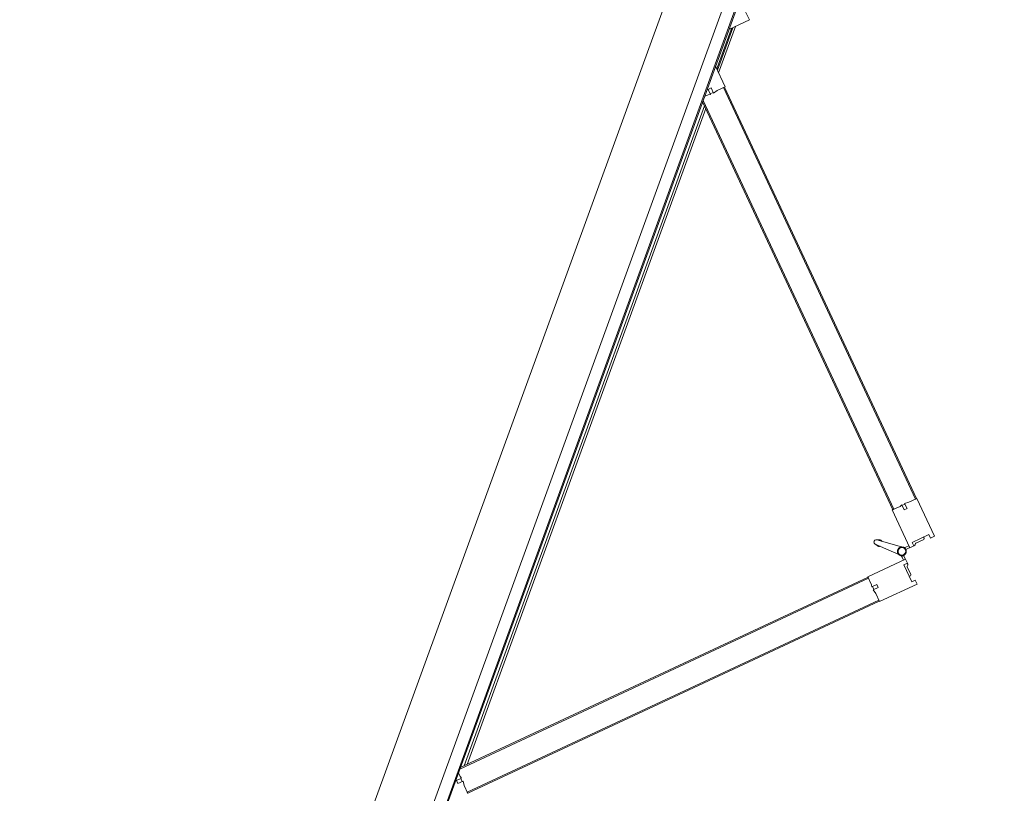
# Model space of a CAD drawing. Header units: millimetres. Extents: x 1512 to 2105, y 794 to 1149.
# Tile 15 of 256: x 1589.61 to 1591.4, y 1100.07 to 1101.49. Entities that reach past the tile are written whole.
import ezdxf

# ---------------------------------------------------------------- set-up
doc = ezdxf.new("R2010")
doc.units = ezdxf.units.MM
doc.layers.add('A-DOOR', color=31, linetype='Continuous', lineweight=9)

# ---------------------------------------------------------------- blocks, each defined once
blk = doc.blocks.new('5-panel_Bi-fold_external_door_10806 - Type 1-V1-زیرزمین')
at = {"layer": 'A-DOOR'}
for p, q in [((-0.1205, 0.6949), (-0.1742, 0.6412)), ((-0.1148, 0.6893), (-0.1205, 0.6949)), ((-0.1198, 0.6843), (-0.1148, 0.6893)), ((-0.0957, 0.6603), (-0.1198, 0.6843)), ((-0.0281, 0.6843), (-0.0521, 0.6603)), ((-0.0274, 0.6949), (-0.033, 0.6893)), ((-0.033, 0.6893), (-0.0281, 0.6843)), ((0.0264, 0.6412), (-0.0274, 0.6949)), ((-0.1103, 0.6784), (-0.112, 0.6766)), ((-0.1103, 0.6784), (-0.112, 0.6766)), ((-0.1103, 0.6784), (-0.112, 0.6766)), ((-0.097, 0.6673), (-0.1081, 0.6784)), ((-0.0909, 0.6651), (-0.0924, 0.6665)), ((-0.0554, 0.6665), (-0.0569, 0.6651)), ((-0.0397, 0.6784), (-0.0508, 0.6673)), ((-0.0358, 0.6766), (-0.0376, 0.6784)), ((-0.0358, 0.6766), (-0.0376, 0.6784)), ((-0.0358, 0.6766), (-0.0376, 0.6784)), ((-0.1389, 0.6058), (-0.0851, 0.6596)), ((-0.0908, 0.6653), (-0.0957, 0.6603)), ((-0.0851, 0.6596), (-0.0908, 0.6653)), ((-0.0879, 0.6568), (-0.0837, 0.6525)), ((-0.0797, 0.6539), (-0.0853, 0.6594)), ((-0.0625, 0.6594), (-0.0681, 0.6539)), ((-0.0674, 0.6531), (-0.0676, 0.6533)), ((-0.0674, 0.6531), (-0.0676, 0.6533)), ((-0.0674, 0.6531), (-0.0676, 0.6533)), ((-0.0674, 0.6531), (-0.0676, 0.6533)), ((-0.0674, 0.6531), (-0.0676, 0.6533)), ((-0.0674, 0.6531), (-0.0676, 0.6533)), ((-0.0674, 0.6531), (-0.0676, 0.6533)), ((-0.0674, 0.6531), (-0.0676, 0.6533)), ((-0.0674, 0.6531), (-0.0676, 0.6533)), ((-0.0642, 0.6525), (-0.0599, 0.6568)), ((-0.0571, 0.6653), (-0.0627, 0.6596)), ((-0.0627, 0.6596), (-0.009, 0.6058)), ((-0.0521, 0.6603), (-0.0571, 0.6653)), ((-0.7598, 0.0542), (-0.1735, 0.6405)), ((-0.7584, 0.0527), (-0.1721, 0.6391)), ((-0.1742, 0.6412), (-0.1627, 0.6297)), ((-0.1735, 0.6405), (-0.1721, 0.6391)), ((-0.1627, 0.6297), (-0.158, 0.6231)), ((-0.158, 0.6231), (-0.1507, 0.6304)), ((-0.1507, 0.6304), (-0.1464, 0.6262)), ((-0.0812, 0.645), (-0.0779, 0.598)), ((-0.0699, 0.598), (-0.0666, 0.645)), ((-0.0014, 0.6262), (0.0029, 0.6304)), ((0.0029, 0.6304), (0.0102, 0.6231)), ((0.0102, 0.6231), (0.0148, 0.6297)), ((0.0148, 0.6297), (0.0264, 0.6412)), ((0.0243, 0.6391), (0.0257, 0.6405)), ((0.0243, 0.6391), (0.6106, 0.0527)), ((0.0257, 0.6405), (0.612, 0.0542)), ((-0.1571, 0.6241), (-0.1528, 0.6198)), ((-0.1464, 0.6262), (-0.1536, 0.6191)), ((-0.1536, 0.6191), (-0.15, 0.617)), ((-0.15, 0.617), (-0.1389, 0.6058)), ((-0.009, 0.6058), (0.0022, 0.617)), ((0.0057, 0.6191), (-0.0014, 0.6262)), ((0.0022, 0.617), (0.0057, 0.6191)), ((0.005, 0.6198), (0.0092, 0.6241)), ((-0.7235, 0.0255), (-0.141, 0.608)), ((-0.7207, 0.0255), (-0.1396, 0.6066)), ((-0.141, 0.608), (-0.1396, 0.6066)), ((-0.0796, 0.6023), (-0.0777, 0.597)), ((-0.0796, 0.6023), (-0.0779, 0.598)), ((-0.0777, 0.597), (-0.0796, 0.6023)), ((-0.0777, 0.597), (-0.0778, 0.5974)), ((-0.0701, 0.597), (-0.0683, 0.6023)), ((-0.0683, 0.6023), (-0.0701, 0.597)), ((-0.0701, 0.597), (-0.07, 0.5974)), ((-0.0683, 0.6023), (-0.0699, 0.598)), ((-0.0083, 0.6066), (-0.0069, 0.608)), ((-0.0083, 0.6066), (0.5728, 0.0255)), ((-0.0069, 0.608), (0.5757, 0.0255)), ((-0.8905, 0.0549), (-0.902, 0.0433)), ((-0.861, 0.0255), (-0.8905, 0.0549)), ((-0.7605, 0.0549), (-0.7899, 0.0255)), ((-0.749, 0.0433), (-0.7605, 0.0549)), ((-0.7584, 0.0527), (-0.7598, 0.0542)), ((0.6127, 0.0549), (0.6012, 0.0433)), ((0.612, 0.0542), (0.6106, 0.0527)), ((-0.7498, 0.0314), (-0.7424, 0.0387)), ((-0.7424, 0.0387), (-0.749, 0.0433)), ((-0.7391, 0.0335), (-0.7434, 0.0377)), ((0.5956, 0.0377), (0.5913, 0.0335)), ((0.6012, 0.0433), (0.5946, 0.0387)), ((0.5946, 0.0387), (0.6019, 0.0314)), ((2.581, 0.0259), (-2.331, 0.0259)), ((2.581, 0.0237), (-2.331, 0.0237)), ((-0.7803, 0.0351), (-0.8707, 0.0351)), ((-0.8667, 0.0311), (-0.7843, 0.0311)), ((-0.788, 0.0296), (-0.863, 0.0296)), ((-0.7455, 0.0271), (-0.7498, 0.0314)), ((-0.7384, 0.0342), (-0.7455, 0.0271)), ((-0.7363, 0.0307), (-0.7384, 0.0342)), ((-0.7311, 0.0255), (-0.7363, 0.0307)), ((-0.715, 0.0311), (0.5672, 0.0311)), ((0.5632, 0.0351), (-0.711, 0.0351)), ((0.5885, 0.0307), (0.5833, 0.0255)), ((0.5906, 0.0342), (0.5885, 0.0307)), ((0.5977, 0.0271), (0.5906, 0.0342)), ((0.6019, 0.0314), (0.5977, 0.0271)), ((-2.331, 0.0016), (2.581, 0.0016)), ((-2.331, -0.1), (2.581, -0.1))]:
    blk.add_line(p, q, dxfattribs=at)
at = {"layer": 'A-DOOR', "flags": 128}
for points in [[(-0.0739, 0.6563), (-0.0742, 0.6563), (-0.0746, 0.6563), (-0.0749, 0.6563), (-0.0752, 0.6562), (-0.0755, 0.6562), (-0.0758, 0.6561), (-0.0761, 0.656), (-0.0764, 0.6559), (-0.0767, 0.6558), (-0.077, 0.6557), (-0.0773, 0.6556), (-0.0776, 0.6554), (-0.0779, 0.6553), (-0.0782, 0.6551), (-0.0784, 0.6549), (-0.0787, 0.6548), (-0.0789, 0.6546), (-0.0792, 0.6544), (-0.0794, 0.6541), (-0.0797, 0.6539), (-0.0799, 0.6537), (-0.0801, 0.6534), (-0.0803, 0.6532), (-0.0805, 0.6529), (-0.0806, 0.6527), (-0.0808, 0.6524), (-0.081, 0.6521), (-0.0811, 0.6518), (-0.0812, 0.6515), (-0.0814, 0.6512), (-0.0815, 0.6509), (-0.0816, 0.6506), (-0.0817, 0.6503), (-0.0817, 0.65), (-0.0818, 0.6497), (-0.0818, 0.6494), (-0.0819, 0.6491), (-0.0819, 0.6487), (-0.0819, 0.6484), (-0.0819, 0.6481), (-0.0819, 0.6478), (-0.0819, 0.6475), (-0.0818, 0.6472), (-0.0818, 0.6468), (-0.0817, 0.6465), (-0.0816, 0.6462), (-0.0815, 0.6459), (-0.0814, 0.6456), (-0.0813, 0.6453), (-0.0812, 0.645), (-0.0811, 0.6447), (-0.0809, 0.6444), (-0.0807, 0.6442), (-0.0806, 0.6439), (-0.0804, 0.6436), (-0.0802, 0.6434), (-0.08, 0.6431), (-0.0798, 0.6429), (-0.0796, 0.6427), (-0.0793, 0.6424), (-0.0791, 0.6422), (-0.0788, 0.642), (-0.0786, 0.6418), (-0.0783, 0.6417), (-0.078, 0.6415), (-0.0778, 0.6413), (-0.0775, 0.6412), (-0.0772, 0.641)], [(-0.0739, 0.6563), (-0.0742, 0.6563), (-0.0746, 0.6563), (-0.0749, 0.6563), (-0.0752, 0.6562), (-0.0755, 0.6562), (-0.0758, 0.6561), (-0.0761, 0.656), (-0.0764, 0.6559), (-0.0767, 0.6558), (-0.077, 0.6557), (-0.0773, 0.6556), (-0.0776, 0.6554), (-0.0779, 0.6553), (-0.0782, 0.6551), (-0.0784, 0.6549), (-0.0787, 0.6548), (-0.0789, 0.6546), (-0.0792, 0.6544), (-0.0794, 0.6541), (-0.0797, 0.6539), (-0.0799, 0.6537), (-0.0801, 0.6534), (-0.0803, 0.6532), (-0.0805, 0.6529), (-0.0806, 0.6527), (-0.0808, 0.6524), (-0.081, 0.6521), (-0.0811, 0.6518), (-0.0812, 0.6515), (-0.0814, 0.6512), (-0.0815, 0.6509), (-0.0816, 0.6506), (-0.0817, 0.6503), (-0.0817, 0.65), (-0.0818, 0.6497), (-0.0818, 0.6494), (-0.0819, 0.6491), (-0.0819, 0.6487), (-0.0819, 0.6484), (-0.0819, 0.6481), (-0.0819, 0.6478), (-0.0819, 0.6475), (-0.0818, 0.6472), (-0.0818, 0.6468), (-0.0817, 0.6465), (-0.0816, 0.6462), (-0.0815, 0.6459), (-0.0814, 0.6456), (-0.0813, 0.6453), (-0.0812, 0.645), (-0.0811, 0.6447), (-0.0809, 0.6444), (-0.0807, 0.6442), (-0.0806, 0.6439), (-0.0804, 0.6436), (-0.0802, 0.6434), (-0.08, 0.6431), (-0.0798, 0.6429), (-0.0796, 0.6427), (-0.0793, 0.6424), (-0.0791, 0.6422), (-0.0788, 0.642), (-0.0786, 0.6418), (-0.0783, 0.6417), (-0.078, 0.6415), (-0.0778, 0.6413), (-0.0775, 0.6412), (-0.0772, 0.641), (-0.0769, 0.6409), (-0.0766, 0.6408), (-0.0763, 0.6407), (-0.076, 0.6406), (-0.0757, 0.6405), (-0.0754, 0.6405), (-0.075, 0.6404), (-0.0747, 0.6404), (-0.0744, 0.6404), (-0.0741, 0.6403), (-0.0739, 0.6403)], [(-0.0739, 0.6563), (-0.0742, 0.6563), (-0.0746, 0.6563), (-0.0749, 0.6563), (-0.0752, 0.6562), (-0.0755, 0.6562), (-0.0758, 0.6561), (-0.0761, 0.656), (-0.0764, 0.6559), (-0.0767, 0.6558), (-0.077, 0.6557), (-0.0773, 0.6556), (-0.0776, 0.6554), (-0.0779, 0.6553), (-0.0782, 0.6551), (-0.0784, 0.6549), (-0.0787, 0.6548), (-0.0789, 0.6546), (-0.0792, 0.6544), (-0.0794, 0.6541), (-0.0797, 0.6539), (-0.0799, 0.6537), (-0.0801, 0.6534), (-0.0803, 0.6532), (-0.0805, 0.6529), (-0.0806, 0.6527), (-0.0808, 0.6524), (-0.081, 0.6521), (-0.0811, 0.6518), (-0.0812, 0.6515), (-0.0814, 0.6512), (-0.0815, 0.6509), (-0.0816, 0.6506), (-0.0817, 0.6503), (-0.0817, 0.65), (-0.0818, 0.6497), (-0.0818, 0.6494), (-0.0819, 0.6491), (-0.0819, 0.6487), (-0.0819, 0.6484), (-0.0819, 0.6481), (-0.0819, 0.6478), (-0.0819, 0.6475), (-0.0818, 0.6472), (-0.0818, 0.6468), (-0.0817, 0.6465), (-0.0816, 0.6462), (-0.0815, 0.6459), (-0.0814, 0.6456), (-0.0813, 0.6453), (-0.0812, 0.645), (-0.0811, 0.6447), (-0.0809, 0.6444), (-0.0807, 0.6442), (-0.0806, 0.6439), (-0.0804, 0.6436), (-0.0802, 0.6434), (-0.08, 0.6431), (-0.0798, 0.6429), (-0.0796, 0.6427), (-0.0793, 0.6424), (-0.0791, 0.6422), (-0.0788, 0.642), (-0.0786, 0.6418), (-0.0783, 0.6417), (-0.078, 0.6415), (-0.0778, 0.6413), (-0.0775, 0.6412), (-0.0772, 0.641)], [(-0.0739, 0.6563), (-0.0742, 0.6563), (-0.0746, 0.6563), (-0.0749, 0.6563), (-0.0752, 0.6562), (-0.0755, 0.6562), (-0.0758, 0.6561), (-0.0761, 0.656), (-0.0764, 0.6559), (-0.0767, 0.6558), (-0.077, 0.6557), (-0.0773, 0.6556), (-0.0776, 0.6554), (-0.0779, 0.6553), (-0.0782, 0.6551), (-0.0784, 0.6549), (-0.0787, 0.6548), (-0.0789, 0.6546), (-0.0792, 0.6544), (-0.0794, 0.6541), (-0.0797, 0.6539), (-0.0799, 0.6537), (-0.0801, 0.6534), (-0.0803, 0.6532), (-0.0805, 0.6529), (-0.0806, 0.6527), (-0.0808, 0.6524), (-0.081, 0.6521), (-0.0811, 0.6518), (-0.0812, 0.6515), (-0.0814, 0.6512), (-0.0815, 0.6509), (-0.0816, 0.6506), (-0.0817, 0.6503), (-0.0817, 0.65), (-0.0818, 0.6497), (-0.0818, 0.6494), (-0.0819, 0.6491), (-0.0819, 0.6487), (-0.0819, 0.6484), (-0.0819, 0.6481), (-0.0819, 0.6478), (-0.0819, 0.6475), (-0.0818, 0.6472), (-0.0818, 0.6468), (-0.0817, 0.6465), (-0.0816, 0.6462), (-0.0815, 0.6459), (-0.0814, 0.6456), (-0.0813, 0.6453), (-0.0812, 0.645), (-0.0811, 0.6447), (-0.0809, 0.6444), (-0.0807, 0.6442), (-0.0806, 0.6439), (-0.0804, 0.6436), (-0.0802, 0.6434), (-0.08, 0.6431), (-0.0798, 0.6429), (-0.0796, 0.6427), (-0.0793, 0.6424), (-0.0791, 0.6422), (-0.0788, 0.642), (-0.0786, 0.6418), (-0.0783, 0.6417), (-0.078, 0.6415), (-0.0778, 0.6413), (-0.0775, 0.6412), (-0.0772, 0.641)], [(-0.0739, 0.6563), (-0.0742, 0.6563), (-0.0746, 0.6563), (-0.0749, 0.6563), (-0.0752, 0.6562), (-0.0755, 0.6562), (-0.0758, 0.6561), (-0.0761, 0.656), (-0.0764, 0.6559), (-0.0767, 0.6558), (-0.077, 0.6557), (-0.0773, 0.6556), (-0.0776, 0.6554), (-0.0779, 0.6553), (-0.0782, 0.6551), (-0.0784, 0.6549), (-0.0787, 0.6548), (-0.0789, 0.6546), (-0.0792, 0.6544), (-0.0794, 0.6541), (-0.0797, 0.6539), (-0.0799, 0.6537), (-0.0801, 0.6534), (-0.0803, 0.6532), (-0.0805, 0.6529), (-0.0806, 0.6527), (-0.0808, 0.6524), (-0.081, 0.6521), (-0.0811, 0.6518), (-0.0812, 0.6515), (-0.0814, 0.6512), (-0.0815, 0.6509), (-0.0816, 0.6506), (-0.0817, 0.6503), (-0.0817, 0.65), (-0.0818, 0.6497), (-0.0818, 0.6494), (-0.0819, 0.6491), (-0.0819, 0.6487), (-0.0819, 0.6484), (-0.0819, 0.6481), (-0.0819, 0.6478), (-0.0819, 0.6475), (-0.0818, 0.6472), (-0.0818, 0.6468), (-0.0817, 0.6465), (-0.0816, 0.6462), (-0.0815, 0.6459), (-0.0814, 0.6456), (-0.0813, 0.6453), (-0.0812, 0.645), (-0.0811, 0.6447), (-0.0809, 0.6444), (-0.0807, 0.6442), (-0.0806, 0.6439), (-0.0804, 0.6436), (-0.0802, 0.6434), (-0.08, 0.6431), (-0.0798, 0.6429), (-0.0796, 0.6427), (-0.0793, 0.6424), (-0.0791, 0.6422), (-0.0788, 0.642), (-0.0786, 0.6418), (-0.0783, 0.6417), (-0.078, 0.6415), (-0.0778, 0.6413), (-0.0775, 0.6412), (-0.0772, 0.641)], [(-0.0808, 0.6524), (-0.081, 0.6521), (-0.0811, 0.6518), (-0.0812, 0.6515), (-0.0814, 0.6512), (-0.0815, 0.6509), (-0.0816, 0.6506), (-0.0817, 0.6503), (-0.0817, 0.65), (-0.0818, 0.6497), (-0.0818, 0.6494), (-0.0819, 0.6491), (-0.0819, 0.6487), (-0.0819, 0.6484), (-0.0819, 0.6481), (-0.0819, 0.6478), (-0.0819, 0.6475), (-0.0818, 0.6472), (-0.0818, 0.6468), (-0.0817, 0.6465), (-0.0816, 0.6462), (-0.0815, 0.6459), (-0.0814, 0.6456), (-0.0813, 0.6453)], [(-0.081, 0.6521), (-0.0811, 0.6518), (-0.0812, 0.6515), (-0.0814, 0.6512), (-0.0815, 0.6509), (-0.0816, 0.6506), (-0.0817, 0.6503), (-0.0817, 0.65), (-0.0818, 0.6497), (-0.0818, 0.6494), (-0.0819, 0.6491), (-0.0819, 0.6487), (-0.0819, 0.6484), (-0.0819, 0.6481), (-0.0819, 0.6478), (-0.0819, 0.6475), (-0.0818, 0.6472), (-0.0818, 0.6468), (-0.0817, 0.6465), (-0.0816, 0.6462), (-0.0815, 0.6459), (-0.0814, 0.6456), (-0.0813, 0.6453)], [(-0.081, 0.6521), (-0.0811, 0.6518), (-0.0812, 0.6515), (-0.0814, 0.6512), (-0.0815, 0.6509), (-0.0816, 0.6506), (-0.0817, 0.6503), (-0.0817, 0.65), (-0.0818, 0.6497), (-0.0818, 0.6494), (-0.0819, 0.6491), (-0.0819, 0.6487), (-0.0819, 0.6484), (-0.0819, 0.6481), (-0.0819, 0.6478), (-0.0819, 0.6475), (-0.0818, 0.6472), (-0.0818, 0.6468), (-0.0817, 0.6465), (-0.0816, 0.6462), (-0.0815, 0.6459), (-0.0814, 0.6456), (-0.0813, 0.6453)], [(-0.081, 0.6521), (-0.0811, 0.6518), (-0.0812, 0.6515), (-0.0814, 0.6512), (-0.0815, 0.6509), (-0.0816, 0.6506), (-0.0817, 0.6503), (-0.0817, 0.65), (-0.0818, 0.6497), (-0.0818, 0.6494), (-0.0819, 0.6491), (-0.0819, 0.6487), (-0.0819, 0.6484), (-0.0819, 0.6481), (-0.0819, 0.6478), (-0.0819, 0.6475), (-0.0818, 0.6472), (-0.0818, 0.6468), (-0.0817, 0.6465), (-0.0816, 0.6462), (-0.0815, 0.6459), (-0.0814, 0.6456), (-0.0813, 0.6453)], [(-0.081, 0.6521), (-0.0811, 0.6518), (-0.0812, 0.6515), (-0.0814, 0.6512), (-0.0815, 0.6509), (-0.0816, 0.6506), (-0.0817, 0.6503), (-0.0817, 0.65), (-0.0818, 0.6497), (-0.0818, 0.6494), (-0.0819, 0.6491), (-0.0819, 0.6487), (-0.0819, 0.6484), (-0.0819, 0.6481), (-0.0819, 0.6478), (-0.0819, 0.6475), (-0.0818, 0.6472), (-0.0818, 0.6468), (-0.0817, 0.6465), (-0.0816, 0.6462), (-0.0815, 0.6459), (-0.0814, 0.6456), (-0.0813, 0.6453)], [(-0.081, 0.6521), (-0.0811, 0.6518), (-0.0812, 0.6515), (-0.0814, 0.6512), (-0.0815, 0.6509), (-0.0816, 0.6506), (-0.0817, 0.6503), (-0.0817, 0.65), (-0.0818, 0.6497), (-0.0818, 0.6494), (-0.0819, 0.6491), (-0.0819, 0.6487), (-0.0819, 0.6484), (-0.0819, 0.6481), (-0.0819, 0.6478), (-0.0819, 0.6475), (-0.0818, 0.6472), (-0.0818, 0.6468), (-0.0817, 0.6465), (-0.0816, 0.6462), (-0.0815, 0.6459), (-0.0814, 0.6456), (-0.0813, 0.6453)], [(-0.081, 0.6521), (-0.0811, 0.6518), (-0.0812, 0.6515), (-0.0814, 0.6512), (-0.0815, 0.6509), (-0.0816, 0.6506), (-0.0817, 0.6503), (-0.0817, 0.65), (-0.0818, 0.6497), (-0.0818, 0.6494), (-0.0819, 0.6491), (-0.0819, 0.6487), (-0.0819, 0.6484), (-0.0819, 0.6481), (-0.0819, 0.6478), (-0.0819, 0.6475), (-0.0818, 0.6472), (-0.0818, 0.6468), (-0.0817, 0.6465), (-0.0816, 0.6462), (-0.0815, 0.6459), (-0.0814, 0.6456), (-0.0813, 0.6453)], [(-0.081, 0.6521), (-0.0811, 0.6518), (-0.0812, 0.6515), (-0.0814, 0.6512), (-0.0815, 0.6509), (-0.0816, 0.6506), (-0.0817, 0.6503), (-0.0817, 0.65), (-0.0818, 0.6497), (-0.0818, 0.6494), (-0.0819, 0.6491), (-0.0819, 0.6487), (-0.0819, 0.6484), (-0.0819, 0.6481), (-0.0819, 0.6478), (-0.0819, 0.6475), (-0.0818, 0.6472), (-0.0818, 0.6468), (-0.0817, 0.6465), (-0.0816, 0.6462), (-0.0815, 0.6459), (-0.0814, 0.6456), (-0.0813, 0.6453)], [(-0.081, 0.6521), (-0.0811, 0.6518), (-0.0812, 0.6515), (-0.0814, 0.6512), (-0.0815, 0.6509), (-0.0816, 0.6506), (-0.0817, 0.6503), (-0.0817, 0.65), (-0.0818, 0.6497), (-0.0818, 0.6494), (-0.0819, 0.6491), (-0.0819, 0.6487), (-0.0819, 0.6484), (-0.0819, 0.6481), (-0.0819, 0.6478), (-0.0819, 0.6475), (-0.0818, 0.6472), (-0.0818, 0.6468), (-0.0817, 0.6465), (-0.0816, 0.6462), (-0.0815, 0.6459), (-0.0814, 0.6456), (-0.0813, 0.6453)], [(-0.0742, 0.6563), (-0.0746, 0.6563), (-0.0749, 0.6563), (-0.0752, 0.6562), (-0.0755, 0.6562), (-0.0758, 0.6561), (-0.0761, 0.656), (-0.0764, 0.6559), (-0.0767, 0.6558), (-0.077, 0.6557), (-0.0773, 0.6556), (-0.0776, 0.6554), (-0.0779, 0.6553), (-0.0782, 0.6551), (-0.0784, 0.6549), (-0.0787, 0.6548), (-0.0789, 0.6546), (-0.0792, 0.6544), (-0.0794, 0.6541), (-0.0797, 0.6539), (-0.0799, 0.6537), (-0.0801, 0.6534), (-0.0803, 0.6532), (-0.0805, 0.6529)], [(-0.0742, 0.6563), (-0.0746, 0.6563), (-0.0749, 0.6563), (-0.0752, 0.6562), (-0.0755, 0.6562), (-0.0758, 0.6561), (-0.0761, 0.656), (-0.0764, 0.6559), (-0.0767, 0.6558), (-0.077, 0.6557), (-0.0773, 0.6556), (-0.0776, 0.6554), (-0.0779, 0.6553), (-0.0782, 0.6551), (-0.0784, 0.6549), (-0.0787, 0.6548), (-0.0789, 0.6546), (-0.0792, 0.6544), (-0.0794, 0.6541), (-0.0797, 0.6539), (-0.0799, 0.6537), (-0.0801, 0.6534), (-0.0803, 0.6532), (-0.0805, 0.6529)], [(-0.0742, 0.6563), (-0.0746, 0.6563), (-0.0749, 0.6563), (-0.0752, 0.6562), (-0.0755, 0.6562), (-0.0758, 0.6561), (-0.0761, 0.656), (-0.0764, 0.6559), (-0.0767, 0.6558), (-0.077, 0.6557), (-0.0773, 0.6556), (-0.0776, 0.6554), (-0.0779, 0.6553), (-0.0782, 0.6551), (-0.0784, 0.6549), (-0.0787, 0.6548), (-0.0789, 0.6546), (-0.0792, 0.6544), (-0.0794, 0.6541), (-0.0797, 0.6539), (-0.0799, 0.6537), (-0.0801, 0.6534), (-0.0803, 0.6532), (-0.0805, 0.6529)], [(-0.0742, 0.6563), (-0.0746, 0.6563), (-0.0749, 0.6563), (-0.0752, 0.6562), (-0.0755, 0.6562), (-0.0758, 0.6561), (-0.0761, 0.656), (-0.0764, 0.6559), (-0.0767, 0.6558), (-0.077, 0.6557), (-0.0773, 0.6556), (-0.0776, 0.6554), (-0.0779, 0.6553), (-0.0782, 0.6551), (-0.0784, 0.6549), (-0.0787, 0.6548), (-0.0789, 0.6546), (-0.0792, 0.6544), (-0.0794, 0.6541), (-0.0797, 0.6539), (-0.0799, 0.6537), (-0.0801, 0.6534), (-0.0803, 0.6532), (-0.0805, 0.6529)], [(-0.0742, 0.6563), (-0.0746, 0.6563), (-0.0749, 0.6563), (-0.0752, 0.6562), (-0.0755, 0.6562), (-0.0758, 0.6561), (-0.0761, 0.656), (-0.0764, 0.6559), (-0.0767, 0.6558), (-0.077, 0.6557), (-0.0773, 0.6556), (-0.0776, 0.6554), (-0.0779, 0.6553), (-0.0782, 0.6551), (-0.0784, 0.6549), (-0.0787, 0.6548), (-0.0789, 0.6546), (-0.0792, 0.6544), (-0.0794, 0.6541), (-0.0797, 0.6539), (-0.0799, 0.6537), (-0.0801, 0.6534), (-0.0803, 0.6532), (-0.0805, 0.6529)], [(-0.0742, 0.6563), (-0.0746, 0.6563), (-0.0749, 0.6563), (-0.0752, 0.6562), (-0.0755, 0.6562), (-0.0758, 0.6561), (-0.0761, 0.656), (-0.0764, 0.6559), (-0.0767, 0.6558), (-0.077, 0.6557), (-0.0773, 0.6556), (-0.0776, 0.6554), (-0.0779, 0.6553), (-0.0782, 0.6551), (-0.0784, 0.6549), (-0.0787, 0.6548), (-0.0789, 0.6546), (-0.0792, 0.6544), (-0.0794, 0.6541), (-0.0797, 0.6539), (-0.0799, 0.6537), (-0.0801, 0.6534), (-0.0803, 0.6532), (-0.0805, 0.6529)], [(-0.0742, 0.6563), (-0.0746, 0.6563), (-0.0749, 0.6563), (-0.0752, 0.6562), (-0.0755, 0.6562), (-0.0758, 0.6561), (-0.0761, 0.656), (-0.0764, 0.6559), (-0.0767, 0.6558), (-0.077, 0.6557), (-0.0773, 0.6556), (-0.0776, 0.6554), (-0.0779, 0.6553), (-0.0782, 0.6551), (-0.0784, 0.6549), (-0.0787, 0.6548), (-0.0789, 0.6546), (-0.0792, 0.6544), (-0.0794, 0.6541), (-0.0797, 0.6539), (-0.0799, 0.6537), (-0.0801, 0.6534), (-0.0803, 0.6532), (-0.0805, 0.6529)], [(-0.0742, 0.6563), (-0.0746, 0.6563), (-0.0749, 0.6563), (-0.0752, 0.6562), (-0.0755, 0.6562), (-0.0758, 0.6561), (-0.0761, 0.656), (-0.0764, 0.6559), (-0.0767, 0.6558), (-0.077, 0.6557), (-0.0773, 0.6556), (-0.0776, 0.6554), (-0.0779, 0.6553), (-0.0782, 0.6551), (-0.0784, 0.6549), (-0.0787, 0.6548), (-0.0789, 0.6546), (-0.0792, 0.6544), (-0.0794, 0.6541), (-0.0797, 0.6539), (-0.0799, 0.6537), (-0.0801, 0.6534), (-0.0803, 0.6532), (-0.0805, 0.6529)], [(-0.0742, 0.6563), (-0.0746, 0.6563), (-0.0749, 0.6563), (-0.0752, 0.6562), (-0.0755, 0.6562), (-0.0758, 0.6561), (-0.0761, 0.656), (-0.0764, 0.6559), (-0.0767, 0.6558), (-0.077, 0.6557), (-0.0773, 0.6556), (-0.0776, 0.6554), (-0.0779, 0.6553), (-0.0782, 0.6551), (-0.0784, 0.6549), (-0.0787, 0.6548), (-0.0789, 0.6546), (-0.0792, 0.6544), (-0.0794, 0.6541), (-0.0797, 0.6539), (-0.0799, 0.6537), (-0.0801, 0.6534), (-0.0803, 0.6532), (-0.0805, 0.6529)], [(-0.0681, 0.6538), (-0.0683, 0.654), (-0.0685, 0.6542), (-0.0688, 0.6545), (-0.069, 0.6547), (-0.0693, 0.6548), (-0.0695, 0.655), (-0.0698, 0.6552), (-0.0701, 0.6554), (-0.0704, 0.6555), (-0.0706, 0.6556), (-0.0709, 0.6558), (-0.0712, 0.6559), (-0.0715, 0.656), (-0.0718, 0.6561), (-0.0722, 0.6561), (-0.0725, 0.6562), (-0.0728, 0.6563), (-0.0731, 0.6563), (-0.0734, 0.6563), (-0.0737, 0.6563), (-0.0739, 0.6563)], [(-0.0739, 0.6403), (-0.0736, 0.6403), (-0.0733, 0.6404), (-0.073, 0.6404), (-0.0726, 0.6404), (-0.0723, 0.6405), (-0.072, 0.6406), (-0.0717, 0.6407), (-0.0714, 0.6407), (-0.0711, 0.6409), (-0.0708, 0.641), (-0.0705, 0.6411), (-0.0702, 0.6412), (-0.0699, 0.6414), (-0.0697, 0.6416), (-0.0694, 0.6417), (-0.0691, 0.6419), (-0.0689, 0.6421), (-0.0686, 0.6423), (-0.0684, 0.6425), (-0.0682, 0.6428), (-0.068, 0.643), (-0.0677, 0.6432), (-0.0676, 0.6435), (-0.0674, 0.6438), (-0.0672, 0.644), (-0.067, 0.6443), (-0.0669, 0.6446), (-0.0667, 0.6449), (-0.0666, 0.6451), (-0.0665, 0.6454), (-0.0663, 0.6457), (-0.0663, 0.646), (-0.0662, 0.6464), (-0.0661, 0.6467), (-0.066, 0.647), (-0.066, 0.6473), (-0.0659, 0.6476), (-0.0659, 0.6479), (-0.0659, 0.6483), (-0.0659, 0.6486), (-0.0659, 0.6489), (-0.066, 0.6492), (-0.066, 0.6495), (-0.0661, 0.6498), (-0.0661, 0.6502), (-0.0662, 0.6505), (-0.0663, 0.6508), (-0.0664, 0.6511), (-0.0665, 0.6514), (-0.0666, 0.6517), (-0.0668, 0.652), (-0.0669, 0.6522), (-0.0671, 0.6525), (-0.0673, 0.6528), (-0.0674, 0.6531), (-0.0676, 0.6533), (-0.0678, 0.6536), (-0.0681, 0.6538), (-0.0683, 0.654), (-0.0685, 0.6542), (-0.0688, 0.6545), (-0.069, 0.6547), (-0.0693, 0.6548), (-0.0695, 0.655), (-0.0698, 0.6552), (-0.0701, 0.6554), (-0.0704, 0.6555), (-0.0706, 0.6556), (-0.0709, 0.6558), (-0.0712, 0.6559), (-0.0715, 0.656), (-0.0718, 0.6561), (-0.0722, 0.6561), (-0.0725, 0.6562), (-0.0728, 0.6563), (-0.0731, 0.6563), (-0.0734, 0.6563), (-0.0737, 0.6563), (-0.0739, 0.6563)], [(-0.0681, 0.6538), (-0.0683, 0.654), (-0.0685, 0.6542), (-0.0688, 0.6545), (-0.069, 0.6547), (-0.0693, 0.6548), (-0.0695, 0.655), (-0.0698, 0.6552), (-0.0701, 0.6554), (-0.0704, 0.6555), (-0.0706, 0.6556), (-0.0709, 0.6558), (-0.0712, 0.6559), (-0.0715, 0.656), (-0.0718, 0.6561), (-0.0722, 0.6561), (-0.0725, 0.6562), (-0.0728, 0.6563), (-0.0731, 0.6563), (-0.0734, 0.6563), (-0.0737, 0.6563), (-0.0739, 0.6563)], [(-0.0681, 0.6538), (-0.0683, 0.654), (-0.0685, 0.6542), (-0.0688, 0.6545), (-0.069, 0.6547), (-0.0693, 0.6548), (-0.0695, 0.655), (-0.0698, 0.6552), (-0.0701, 0.6554), (-0.0704, 0.6555), (-0.0706, 0.6556), (-0.0709, 0.6558), (-0.0712, 0.6559), (-0.0715, 0.656), (-0.0718, 0.6561), (-0.0722, 0.6561), (-0.0725, 0.6562), (-0.0728, 0.6563), (-0.0731, 0.6563), (-0.0734, 0.6563), (-0.0737, 0.6563), (-0.0739, 0.6563)], [(-0.0681, 0.6538), (-0.0683, 0.654), (-0.0685, 0.6542), (-0.0688, 0.6545), (-0.069, 0.6547), (-0.0693, 0.6548), (-0.0695, 0.655), (-0.0698, 0.6552), (-0.0701, 0.6554), (-0.0704, 0.6555), (-0.0706, 0.6556), (-0.0709, 0.6558), (-0.0712, 0.6559), (-0.0715, 0.656), (-0.0718, 0.6561), (-0.0722, 0.6561), (-0.0725, 0.6562), (-0.0728, 0.6563), (-0.0731, 0.6563), (-0.0734, 0.6563), (-0.0737, 0.6563), (-0.0739, 0.6563)], [(-0.0739, 0.6403), (-0.0736, 0.6403), (-0.0733, 0.6404), (-0.073, 0.6404), (-0.0726, 0.6404), (-0.0723, 0.6405), (-0.072, 0.6406), (-0.0717, 0.6407), (-0.0714, 0.6407), (-0.0711, 0.6409), (-0.0708, 0.641), (-0.0705, 0.6411), (-0.0702, 0.6412), (-0.0699, 0.6414), (-0.0697, 0.6416), (-0.0694, 0.6417), (-0.0691, 0.6419), (-0.0689, 0.6421), (-0.0686, 0.6423), (-0.0684, 0.6425), (-0.0682, 0.6428), (-0.068, 0.643), (-0.0677, 0.6432), (-0.0676, 0.6435), (-0.0674, 0.6438), (-0.0672, 0.644), (-0.067, 0.6443), (-0.0669, 0.6446), (-0.0667, 0.6449), (-0.0666, 0.6451), (-0.0665, 0.6454), (-0.0663, 0.6457), (-0.0663, 0.646), (-0.0662, 0.6464), (-0.0661, 0.6467), (-0.066, 0.647), (-0.066, 0.6473), (-0.0659, 0.6476), (-0.0659, 0.6479), (-0.0659, 0.6483), (-0.0659, 0.6486), (-0.0659, 0.6489), (-0.066, 0.6492), (-0.066, 0.6495), (-0.0661, 0.6498), (-0.0661, 0.6502), (-0.0662, 0.6505), (-0.0663, 0.6508), (-0.0664, 0.6511), (-0.0665, 0.6514), (-0.0666, 0.6517), (-0.0668, 0.652), (-0.0669, 0.6522), (-0.0671, 0.6525), (-0.0673, 0.6528), (-0.0674, 0.6531), (-0.0676, 0.6533)], [(-0.0739, 0.6403), (-0.0736, 0.6403), (-0.0733, 0.6404), (-0.073, 0.6404), (-0.0726, 0.6404), (-0.0723, 0.6405), (-0.072, 0.6406), (-0.0717, 0.6407), (-0.0714, 0.6407), (-0.0711, 0.6409), (-0.0708, 0.641), (-0.0705, 0.6411), (-0.0702, 0.6412), (-0.0699, 0.6414), (-0.0697, 0.6416), (-0.0694, 0.6417), (-0.0691, 0.6419), (-0.0689, 0.6421), (-0.0686, 0.6423), (-0.0684, 0.6425), (-0.0682, 0.6428), (-0.068, 0.643), (-0.0677, 0.6432), (-0.0676, 0.6435), (-0.0674, 0.6438), (-0.0672, 0.644), (-0.067, 0.6443), (-0.0669, 0.6446), (-0.0667, 0.6449), (-0.0666, 0.6451), (-0.0665, 0.6454), (-0.0663, 0.6457), (-0.0663, 0.646), (-0.0662, 0.6464), (-0.0661, 0.6467), (-0.066, 0.647), (-0.066, 0.6473), (-0.0659, 0.6476), (-0.0659, 0.6479), (-0.0659, 0.6483), (-0.0659, 0.6486), (-0.0659, 0.6489), (-0.066, 0.6492), (-0.066, 0.6495), (-0.0661, 0.6498), (-0.0661, 0.6502), (-0.0662, 0.6505), (-0.0663, 0.6508), (-0.0664, 0.6511), (-0.0665, 0.6514), (-0.0666, 0.6517), (-0.0668, 0.652), (-0.0669, 0.6522), (-0.0671, 0.6525), (-0.0673, 0.6528), (-0.0674, 0.6531), (-0.0676, 0.6533)], [(-0.0739, 0.6403), (-0.0736, 0.6403), (-0.0733, 0.6404), (-0.073, 0.6404), (-0.0726, 0.6404), (-0.0723, 0.6405), (-0.072, 0.6406), (-0.0717, 0.6407), (-0.0714, 0.6407), (-0.0711, 0.6409), (-0.0708, 0.641), (-0.0705, 0.6411), (-0.0702, 0.6412), (-0.0699, 0.6414), (-0.0697, 0.6416), (-0.0694, 0.6417), (-0.0691, 0.6419), (-0.0689, 0.6421), (-0.0686, 0.6423), (-0.0684, 0.6425), (-0.0682, 0.6428), (-0.068, 0.643), (-0.0677, 0.6432), (-0.0676, 0.6435), (-0.0674, 0.6438), (-0.0672, 0.644), (-0.067, 0.6443), (-0.0669, 0.6446), (-0.0667, 0.6449), (-0.0666, 0.6451), (-0.0665, 0.6454), (-0.0663, 0.6457), (-0.0663, 0.646), (-0.0662, 0.6464), (-0.0661, 0.6467), (-0.066, 0.647), (-0.066, 0.6473), (-0.0659, 0.6476), (-0.0659, 0.6479), (-0.0659, 0.6483), (-0.0659, 0.6486), (-0.0659, 0.6489), (-0.066, 0.6492), (-0.066, 0.6495), (-0.0661, 0.6498), (-0.0661, 0.6502), (-0.0662, 0.6505), (-0.0663, 0.6508), (-0.0664, 0.6511), (-0.0665, 0.6514), (-0.0666, 0.6517), (-0.0668, 0.652), (-0.0669, 0.6522), (-0.0671, 0.6525), (-0.0673, 0.6528), (-0.0674, 0.6531), (-0.0676, 0.6533)], [(-0.0739, 0.6403), (-0.0736, 0.6403), (-0.0733, 0.6404), (-0.073, 0.6404), (-0.0726, 0.6404), (-0.0723, 0.6405), (-0.072, 0.6406), (-0.0717, 0.6407), (-0.0714, 0.6407), (-0.0711, 0.6409), (-0.0708, 0.641), (-0.0705, 0.6411), (-0.0702, 0.6412), (-0.0699, 0.6414), (-0.0697, 0.6416), (-0.0694, 0.6417), (-0.0691, 0.6419), (-0.0689, 0.6421), (-0.0686, 0.6423), (-0.0684, 0.6425), (-0.0682, 0.6428), (-0.068, 0.643), (-0.0677, 0.6432), (-0.0676, 0.6435), (-0.0674, 0.6438), (-0.0672, 0.644), (-0.067, 0.6443), (-0.0669, 0.6446), (-0.0667, 0.6449), (-0.0666, 0.6451), (-0.0665, 0.6454), (-0.0663, 0.6457), (-0.0663, 0.646), (-0.0662, 0.6464), (-0.0661, 0.6467), (-0.066, 0.647), (-0.066, 0.6473), (-0.0659, 0.6476), (-0.0659, 0.6479), (-0.0659, 0.6483), (-0.0659, 0.6486), (-0.0659, 0.6489), (-0.066, 0.6492), (-0.066, 0.6495), (-0.0661, 0.6498), (-0.0661, 0.6502), (-0.0662, 0.6505), (-0.0663, 0.6508), (-0.0664, 0.6511), (-0.0665, 0.6514), (-0.0666, 0.6517), (-0.0668, 0.652), (-0.0669, 0.6522), (-0.0671, 0.6525), (-0.0673, 0.6528), (-0.0674, 0.6531), (-0.0676, 0.6533)], [(-0.0709, 0.6558), (-0.0712, 0.6559), (-0.0715, 0.656), (-0.0718, 0.6561), (-0.0722, 0.6561), (-0.0725, 0.6562), (-0.0728, 0.6563), (-0.0731, 0.6563), (-0.0734, 0.6563)], [(-0.0709, 0.6558), (-0.0712, 0.6559), (-0.0715, 0.656), (-0.0718, 0.6561), (-0.0722, 0.6561), (-0.0725, 0.6562), (-0.0728, 0.6563), (-0.0731, 0.6563), (-0.0734, 0.6563)], [(-0.0709, 0.6558), (-0.0712, 0.6559), (-0.0715, 0.656), (-0.0718, 0.6561), (-0.0722, 0.6561), (-0.0725, 0.6562), (-0.0728, 0.6563), (-0.0731, 0.6563), (-0.0734, 0.6563)], [(-0.0709, 0.6558), (-0.0712, 0.6559), (-0.0715, 0.656), (-0.0718, 0.6561), (-0.0722, 0.6561), (-0.0725, 0.6562), (-0.0728, 0.6563), (-0.0731, 0.6563), (-0.0734, 0.6563)], [(-0.0709, 0.6558), (-0.0712, 0.6559), (-0.0715, 0.656), (-0.0718, 0.6561), (-0.0722, 0.6561), (-0.0725, 0.6562), (-0.0728, 0.6563), (-0.0731, 0.6563), (-0.0734, 0.6563)], [(-0.0709, 0.6558), (-0.0712, 0.6559), (-0.0715, 0.656), (-0.0718, 0.6561), (-0.0722, 0.6561), (-0.0725, 0.6562), (-0.0728, 0.6563), (-0.0731, 0.6563), (-0.0734, 0.6563)], [(-0.0709, 0.6558), (-0.0712, 0.6559), (-0.0715, 0.656), (-0.0718, 0.6561), (-0.0722, 0.6561), (-0.0725, 0.6562), (-0.0728, 0.6563), (-0.0731, 0.6563), (-0.0734, 0.6563)], [(-0.0709, 0.6558), (-0.0712, 0.6559), (-0.0715, 0.656), (-0.0718, 0.6561), (-0.0722, 0.6561), (-0.0725, 0.6562), (-0.0728, 0.6563), (-0.0731, 0.6563), (-0.0734, 0.6563)], [(-0.0709, 0.6558), (-0.0712, 0.6559), (-0.0715, 0.656), (-0.0718, 0.6561), (-0.0722, 0.6561), (-0.0725, 0.6562), (-0.0728, 0.6563), (-0.0731, 0.6563), (-0.0734, 0.6563)], [(-0.0681, 0.6538), (-0.0683, 0.654), (-0.0685, 0.6542), (-0.0688, 0.6545), (-0.069, 0.6547), (-0.0693, 0.6548), (-0.0695, 0.655), (-0.0698, 0.6552), (-0.0701, 0.6554), (-0.0704, 0.6555), (-0.0706, 0.6556)], [(-0.0681, 0.6538), (-0.0683, 0.654), (-0.0685, 0.6542), (-0.0688, 0.6545), (-0.069, 0.6547), (-0.0693, 0.6548), (-0.0695, 0.655), (-0.0698, 0.6552), (-0.0701, 0.6554), (-0.0704, 0.6555), (-0.0706, 0.6556)], [(-0.0681, 0.6538), (-0.0683, 0.654), (-0.0685, 0.6542), (-0.0688, 0.6545), (-0.069, 0.6547), (-0.0693, 0.6548), (-0.0695, 0.655), (-0.0698, 0.6552), (-0.0701, 0.6554), (-0.0704, 0.6555), (-0.0706, 0.6556)], [(-0.0681, 0.6538), (-0.0683, 0.654), (-0.0685, 0.6542), (-0.0688, 0.6545), (-0.069, 0.6547), (-0.0693, 0.6548), (-0.0695, 0.655), (-0.0698, 0.6552), (-0.0701, 0.6554), (-0.0704, 0.6555), (-0.0706, 0.6556)], [(-0.0681, 0.6538), (-0.0683, 0.654), (-0.0685, 0.6542), (-0.0688, 0.6545), (-0.069, 0.6547), (-0.0693, 0.6548), (-0.0695, 0.655), (-0.0698, 0.6552), (-0.0701, 0.6554), (-0.0704, 0.6555), (-0.0706, 0.6556)], [(-0.0681, 0.6538), (-0.0683, 0.654), (-0.0685, 0.6542), (-0.0688, 0.6545), (-0.069, 0.6547), (-0.0693, 0.6548), (-0.0695, 0.655), (-0.0698, 0.6552), (-0.0701, 0.6554), (-0.0704, 0.6555), (-0.0706, 0.6556)], [(-0.0681, 0.6538), (-0.0683, 0.654), (-0.0685, 0.6542), (-0.0688, 0.6545), (-0.069, 0.6547), (-0.0693, 0.6548), (-0.0695, 0.655), (-0.0698, 0.6552), (-0.0701, 0.6554), (-0.0704, 0.6555), (-0.0706, 0.6556)], [(-0.0681, 0.6538), (-0.0683, 0.654), (-0.0685, 0.6542), (-0.0688, 0.6545), (-0.069, 0.6547), (-0.0693, 0.6548), (-0.0695, 0.655), (-0.0698, 0.6552), (-0.0701, 0.6554), (-0.0704, 0.6555), (-0.0706, 0.6556)], [(-0.0681, 0.6538), (-0.0683, 0.654), (-0.0685, 0.6542), (-0.0688, 0.6545), (-0.069, 0.6547), (-0.0693, 0.6548), (-0.0695, 0.655), (-0.0698, 0.6552), (-0.0701, 0.6554), (-0.0704, 0.6555), (-0.0706, 0.6556)], [(-0.0665, 0.6454), (-0.0663, 0.6457), (-0.0663, 0.646), (-0.0662, 0.6464), (-0.0661, 0.6467), (-0.066, 0.647), (-0.066, 0.6473), (-0.0659, 0.6476), (-0.0659, 0.6479), (-0.0659, 0.6483), (-0.0659, 0.6486), (-0.0659, 0.6489), (-0.066, 0.6492), (-0.066, 0.6495), (-0.0661, 0.6498), (-0.0661, 0.6502), (-0.0662, 0.6505), (-0.0663, 0.6508), (-0.0664, 0.6511), (-0.0665, 0.6514), (-0.0666, 0.6517), (-0.0668, 0.652), (-0.0669, 0.6522), (-0.0671, 0.6525)], [(-0.0665, 0.6454), (-0.0663, 0.6457), (-0.0663, 0.646), (-0.0662, 0.6464), (-0.0661, 0.6467), (-0.066, 0.647), (-0.066, 0.6473), (-0.0659, 0.6476), (-0.0659, 0.6479), (-0.0659, 0.6483), (-0.0659, 0.6486), (-0.0659, 0.6489), (-0.066, 0.6492), (-0.066, 0.6495), (-0.0661, 0.6498), (-0.0661, 0.6502), (-0.0662, 0.6505), (-0.0663, 0.6508), (-0.0664, 0.6511), (-0.0665, 0.6514), (-0.0666, 0.6517), (-0.0668, 0.652)], [(-0.0665, 0.6454), (-0.0663, 0.6457), (-0.0663, 0.646), (-0.0662, 0.6464), (-0.0661, 0.6467), (-0.066, 0.647), (-0.066, 0.6473), (-0.0659, 0.6476), (-0.0659, 0.6479), (-0.0659, 0.6483), (-0.0659, 0.6486), (-0.0659, 0.6489), (-0.066, 0.6492), (-0.066, 0.6495), (-0.0661, 0.6498), (-0.0661, 0.6502), (-0.0662, 0.6505), (-0.0663, 0.6508), (-0.0664, 0.6511), (-0.0665, 0.6514), (-0.0666, 0.6517), (-0.0668, 0.652)], [(-0.0665, 0.6454), (-0.0663, 0.6457), (-0.0663, 0.646), (-0.0662, 0.6464), (-0.0661, 0.6467), (-0.066, 0.647), (-0.066, 0.6473), (-0.0659, 0.6476), (-0.0659, 0.6479), (-0.0659, 0.6483), (-0.0659, 0.6486), (-0.0659, 0.6489), (-0.066, 0.6492), (-0.066, 0.6495), (-0.0661, 0.6498), (-0.0661, 0.6502), (-0.0662, 0.6505), (-0.0663, 0.6508), (-0.0664, 0.6511), (-0.0665, 0.6514), (-0.0666, 0.6517), (-0.0668, 0.652)], [(-0.0665, 0.6454), (-0.0663, 0.6457), (-0.0663, 0.646), (-0.0662, 0.6464), (-0.0661, 0.6467), (-0.066, 0.647), (-0.066, 0.6473), (-0.0659, 0.6476), (-0.0659, 0.6479), (-0.0659, 0.6483), (-0.0659, 0.6486), (-0.0659, 0.6489), (-0.066, 0.6492), (-0.066, 0.6495), (-0.0661, 0.6498), (-0.0661, 0.6502), (-0.0662, 0.6505), (-0.0663, 0.6508), (-0.0664, 0.6511), (-0.0665, 0.6514), (-0.0666, 0.6517), (-0.0668, 0.652)], [(-0.0665, 0.6454), (-0.0663, 0.6457), (-0.0663, 0.646), (-0.0662, 0.6464), (-0.0661, 0.6467), (-0.066, 0.647), (-0.066, 0.6473), (-0.0659, 0.6476), (-0.0659, 0.6479), (-0.0659, 0.6483), (-0.0659, 0.6486), (-0.0659, 0.6489), (-0.066, 0.6492), (-0.066, 0.6495), (-0.0661, 0.6498), (-0.0661, 0.6502), (-0.0662, 0.6505), (-0.0663, 0.6508), (-0.0664, 0.6511), (-0.0665, 0.6514), (-0.0666, 0.6517), (-0.0668, 0.652)], [(-0.0665, 0.6454), (-0.0663, 0.6457), (-0.0663, 0.646), (-0.0662, 0.6464), (-0.0661, 0.6467), (-0.066, 0.647), (-0.066, 0.6473), (-0.0659, 0.6476), (-0.0659, 0.6479), (-0.0659, 0.6483), (-0.0659, 0.6486), (-0.0659, 0.6489), (-0.066, 0.6492), (-0.066, 0.6495), (-0.0661, 0.6498), (-0.0661, 0.6502), (-0.0662, 0.6505), (-0.0663, 0.6508), (-0.0664, 0.6511), (-0.0665, 0.6514), (-0.0666, 0.6517), (-0.0668, 0.652)], [(-0.0665, 0.6454), (-0.0663, 0.6457), (-0.0663, 0.646), (-0.0662, 0.6464), (-0.0661, 0.6467), (-0.066, 0.647), (-0.066, 0.6473), (-0.0659, 0.6476), (-0.0659, 0.6479), (-0.0659, 0.6483), (-0.0659, 0.6486), (-0.0659, 0.6489), (-0.066, 0.6492), (-0.066, 0.6495), (-0.0661, 0.6498), (-0.0661, 0.6502), (-0.0662, 0.6505), (-0.0663, 0.6508), (-0.0664, 0.6511), (-0.0665, 0.6514), (-0.0666, 0.6517), (-0.0668, 0.652)], [(-0.0665, 0.6454), (-0.0663, 0.6457), (-0.0663, 0.646), (-0.0662, 0.6464), (-0.0661, 0.6467), (-0.066, 0.647), (-0.066, 0.6473), (-0.0659, 0.6476), (-0.0659, 0.6479), (-0.0659, 0.6483), (-0.0659, 0.6486), (-0.0659, 0.6489), (-0.066, 0.6492), (-0.066, 0.6495), (-0.0661, 0.6498), (-0.0661, 0.6502), (-0.0662, 0.6505), (-0.0663, 0.6508), (-0.0664, 0.6511), (-0.0665, 0.6514), (-0.0666, 0.6517), (-0.0668, 0.652)], [(-0.0769, 0.6409), (-0.0766, 0.6408), (-0.0763, 0.6407), (-0.076, 0.6406), (-0.0757, 0.6405), (-0.0754, 0.6405), (-0.075, 0.6404), (-0.0747, 0.6404), (-0.0744, 0.6404), (-0.0741, 0.6403), (-0.0739, 0.6403)], [(-0.0769, 0.6409), (-0.0766, 0.6408), (-0.0763, 0.6407), (-0.076, 0.6406), (-0.0757, 0.6405), (-0.0754, 0.6405), (-0.075, 0.6404), (-0.0747, 0.6404), (-0.0744, 0.6404), (-0.0741, 0.6403), (-0.0739, 0.6403)], [(-0.0769, 0.6409), (-0.0766, 0.6408), (-0.0763, 0.6407), (-0.076, 0.6406), (-0.0757, 0.6405), (-0.0754, 0.6405), (-0.075, 0.6404), (-0.0747, 0.6404), (-0.0744, 0.6404), (-0.0741, 0.6403), (-0.0739, 0.6403)], [(-0.0769, 0.6409), (-0.0766, 0.6408), (-0.0763, 0.6407), (-0.076, 0.6406), (-0.0757, 0.6405), (-0.0754, 0.6405), (-0.075, 0.6404), (-0.0747, 0.6404), (-0.0744, 0.6404), (-0.0741, 0.6403), (-0.0739, 0.6403)]]:
    blk.add_lwpolyline(points, dxfattribs=at)
at = {"layer": 'A-DOOR'}
for centre, radius, start, end in [((-0.1092, 0.6773), 0.0015, 45, 135), ((-0.1092, 0.6773), 0.0015, 45, 135), ((-0.1092, 0.6773), 0.0015, 45, 135), ((-0.0956, 0.6687), 0.002, 225, 296.79), ((-0.0956, 0.6687), 0.002, 225, 268.074), ((-0.0956, 0.6687), 0.002, 225, 268.074), ((-0.0938, 0.6651), 0.002, 45, 116.79), ((-0.054, 0.6651), 0.002, 63.21, 135), ((-0.054, 0.6651), 0.002, 91.926, 135), ((-0.054, 0.6651), 0.002, 91.926, 135), ((-0.0522, 0.6687), 0.002, 243.21, 315), ((-0.0522, 0.6687), 0.002, 243.21, 300.642), ((-0.0522, 0.6687), 0.002, 243.21, 300.642), ((-0.0386, 0.6773), 0.0015, 45, 135), ((-0.0386, 0.6773), 0.0015, 45, 135), ((-0.0386, 0.6773), 0.0015, 45, 135), ((-0.0957, 0.6617), 0.001, 240, 285), ((-0.0957, 0.6617), 0.001, 240, 285), ((-0.0957, 0.6617), 0.001, 240, 285), ((-0.0879, 0.6482), 0.00601, 0.5847, 45), ((-0.0879, 0.6482), 0.00601, 0.5847, 45), ((-0.0879, 0.6482), 0.00601, 0.5847, 45), ((-0.0739, 0.6483), 0.00801, 117.8469, 204.3781), ((-0.0739, 0.6483), 0.008, 118.4089, 241.5911), ((-0.0739, 0.6484), 0.00801, 136.7908, 180.5847), ((-0.0739, 0.6484), 0.00801, 136.7908, 180.5847), ((-0.0739, 0.6484), 0.00801, 136.7908, 180.5847), ((-0.0739, 0.6483), 0.008, 150, 167.5738), ((-0.0739, 0.6483), 0.007, 90, 270), ((-0.0739, 0.6483), 0.007, 150, 210), ((-0.0739, 0.6483), 0.007, 150, 210), ((-0.0739, 0.6483), 0.007, 150, 210), ((-0.0739, 0.6483), 0.007, 150, 210), ((-0.0739, 0.6483), 0.00801, 73.9595, 106.0405), ((-0.0739, 0.6483), 0.008, 90, 105.2946), ((-0.0739, 0.6483), 0.008, 74.7054, 90), ((-0.0739, 0.6483), 0.007, 270, 90), ((-0.0739, 0.6483), 0.00801, 335.6219, 62.1531), ((-0.0739, 0.6483), 0.008, 298.4089, 61.5911), ((-0.0739, 0.6484), 0.00801, 359.4153, 43.2092), ((-0.0739, 0.6484), 0.00801, 359.4153, 43.2092), ((-0.0739, 0.6484), 0.00801, 359.4153, 43.2092), ((-0.0739, 0.6483), 0.007, 330, 30), ((-0.0739, 0.6483), 0.007, 330, 30), ((-0.0739, 0.6483), 0.007, 330, 30), ((-0.0739, 0.6483), 0.007, 330, 30), ((-0.0739, 0.6483), 0.008, 12.4262, 30), ((-0.0599, 0.6482), 0.00601, 135, 179.4153), ((-0.0599, 0.6482), 0.00601, 135, 179.4153), ((-0.0599, 0.6482), 0.00601, 135, 179.4153), ((-0.0521, 0.6617), 0.001, 255, 300), ((-0.0521, 0.6617), 0.001, 255, 300), ((-0.0521, 0.6617), 0.001, 255, 300), ((-0.0739, 0.6483), 0.008, 254.7054, 270), ((-0.0739, 0.6483), 0.008, 270, 285.2946), ((-0.0739, 0.6043), 0.00601, 141.4622, 199.4712), ((-0.0739, 0.6043), 0.00601, 141.4622, 199.4712), ((-0.0739, 0.5983), 0.004, 184.014, 355.986), ((-0.0739, 0.5983), 0.004, 199.4712, 340.5288), ((-0.0739, 0.5983), 0.004, 199.4712, 340.5288), ((-0.0739, 0.6043), 0.00601, 340.5288, 38.5378), ((-0.0739, 0.6043), 0.00601, 340.5288, 38.5378)]:
    blk.add_arc(centre, radius, start, end, dxfattribs=at)
for points in [[(-0.8648, 0.0292), (-0.8645, 0.0294), (-0.8639, 0.0295), (-0.8633, 0.0296), (-0.863, 0.0296)], [(-0.788, 0.0296), (-0.7877, 0.0296), (-0.7871, 0.0295), (-0.7865, 0.0294), (-0.7862, 0.0292)]]:
    blk.add_open_spline(points, degree=3, dxfattribs=at)

msp = doc.modelspace()

# ---------------------------------------------------------------- block references
at = {"layer": 'A-DOOR', "rotation": 249.999999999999}
msp.add_blockref('5-panel_Bi-fold_external_door_10806 - Type 1-V1-زیرزمین', (1590.5827, 1100.6678), dxfattribs=at)

doc.saveas('drawing.dxf')
